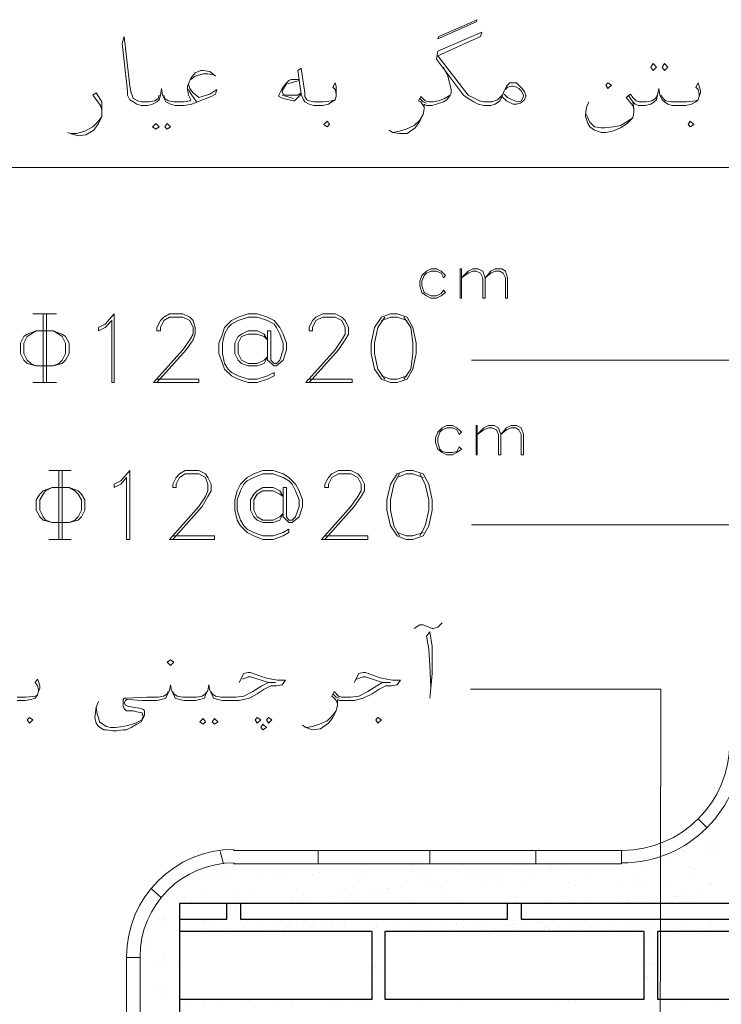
# Model space of a CAD drawing. Header units: metres. Extents: x -18 to 342, y 4 to 63.
# Tile 26 of 173: x 23.01 to 29.01, y 41.17 to 49.58. Entities that reach past the tile are written whole.
import ezdxf

# ---------------------------------------------------------------- set-up
doc = ezdxf.new("R2010")
doc.units = ezdxf.units.M
doc.header["$MEASUREMENT"] = 0
for name, color, linetype in [('PDF3_hatch-borshi', 7, 'Continuous'), ('PDF3_kaff', 7, 'Continuous'), ('PDF3_textt', 7, 'Continuous'), ('PDF3_wall', 7, 'Continuous')]:
    doc.layers.add(name, color=color, linetype=linetype)

msp = doc.modelspace()

# ---------------------------------------------------------------- linework, layer by layer
at = {"layer": 'PDF3_hatch-borshi', "lineweight": 18}
for points in [[(28.8871, 42.5089), (28.8871, 42.5089)], [(28.916, 42.4896), (28.916, 42.4896)], [(28.9641, 42.5185), (28.9641, 42.5185)], [(28.55, 42.4126), (28.55, 42.4126)], [(28.6848, 42.48), (28.6848, 42.48)], [(28.9449, 42.4608), (28.9449, 42.4608)], [(24.7264, 42.3452), (24.7264, 42.3452)], [(24.8035, 42.3548), (24.8035, 42.3548)], [(26.3637, 42.3548), (26.3637, 42.3548)], [(26.9512, 42.3644), (26.9512, 42.3644)], [(27.4809, 42.3259), (27.4809, 42.3259)], [(27.5484, 42.3548), (27.5484, 42.3548)], [(27.5676, 42.3355), (27.5676, 42.3355)], [(27.6832, 42.3452), (27.6832, 42.3452)], [(27.7602, 42.3644), (27.7602, 42.3644)], [(28.1551, 42.3452), (28.1551, 42.3452)], [(28.3285, 42.3355), (28.3285, 42.3355)], [(28.7234, 42.3355), (28.7234, 42.3355)], [(28.7523, 42.3452), (28.7523, 42.3452)], [(24.5819, 42.2681), (24.5819, 42.2681)], [(24.6879, 42.2681), (24.6879, 42.2681)], [(24.7168, 42.2392), (24.7168, 42.2392)], [(24.7938, 42.2778), (24.7938, 42.2778)], [(25.0442, 42.2681), (25.0442, 42.2681)], [(25.1887, 42.2874), (25.1887, 42.2874)], [(25.2946, 42.2489), (25.2946, 42.2489)], [(25.5162, 42.2681), (25.5162, 42.2681)], [(25.574, 42.2874), (25.574, 42.2874)], [(25.8918, 42.2489), (25.8918, 42.2489)], [(25.9785, 42.297), (25.9785, 42.297)], [(25.9785, 42.2681), (25.9785, 42.2681)], [(26.3637, 42.3067), (26.3637, 42.3067)], [(26.4408, 42.2681), (26.4408, 42.2681)], [(26.749, 42.297), (26.749, 42.297)], [(26.8742, 42.2392), (26.8742, 42.2392)], [(26.9127, 42.2681), (26.9127, 42.2681)], [(26.9512, 42.2585), (26.9512, 42.2585)], [(27.0764, 42.2681), (27.0764, 42.2681)], [(27.1535, 42.3163), (27.1535, 42.3163)], [(27.2787, 42.297), (27.2787, 42.297)], [(27.3557, 42.3067), (27.3557, 42.3067)], [(27.375, 42.2681), (27.375, 42.2681)], [(27.5484, 42.3163), (27.5484, 42.3163)], [(27.8373, 42.2681), (27.8373, 42.2681)], [(27.924, 42.3163), (27.924, 42.3163)], [(28.3092, 42.2681), (28.3092, 42.2681)], [(28.7715, 42.2681), (28.7715, 42.2681)], [(28.7811, 42.3163), (28.7811, 42.3163)], [(25.7858, 42.1526), (25.7858, 42.1526)], [(25.9207, 42.22), (25.9207, 42.22)], [(26.1518, 42.1526), (26.1518, 42.1526)], [(26.1615, 42.1526), (26.1615, 42.1526)], [(26.2674, 42.1622), (26.2674, 42.1622)], [(26.4697, 42.1911), (26.4697, 42.1911)], [(26.4985, 42.2296), (26.4985, 42.2296)], [(26.5467, 42.2007), (26.5467, 42.2007)], [(26.566, 42.1622), (26.566, 42.1622)], [(26.6719, 42.22), (26.6719, 42.22)], [(26.9608, 42.1718), (26.9608, 42.1718)], [(27.0957, 42.2296), (27.0957, 42.2296)], [(27.1246, 42.2007), (27.1246, 42.2007)], [(27.3461, 42.1622), (27.3461, 42.1622)], [(27.7024, 42.2103), (27.7024, 42.2103)], [(27.7506, 42.1814), (27.7506, 42.1814)], [(28.1359, 42.1814), (28.1359, 42.1814)], [(28.2996, 42.2103), (28.2996, 42.2103)], [(28.3285, 42.1814), (28.3285, 42.1814)], [(28.5211, 42.1814), (28.5211, 42.1814)], [(28.9063, 42.2007), (28.9063, 42.2007)], [(28.9256, 42.2007), (28.9256, 42.2007)], [(24.2641, 42.1044), (24.2641, 42.1044)], [(24.4182, 42.0755), (24.4182, 42.0755)], [(24.6012, 42.1333), (24.6012, 42.1333)], [(24.842, 42.1237), (24.842, 42.1237)], [(24.8805, 42.0755), (24.8805, 42.0755)], [(24.9865, 42.1333), (24.9865, 42.1333)], [(25.3428, 42.0755), (25.3428, 42.0755)], [(25.391, 42.1429), (25.391, 42.1429)], [(25.4391, 42.114), (25.4391, 42.114)], [(25.468, 42.0851), (25.468, 42.0851)], [(25.6703, 42.0851), (25.6703, 42.0851)], [(25.7473, 42.0948), (25.7473, 42.0948)], [(25.8147, 42.0755), (25.8147, 42.0755)], [(25.8629, 42.114), (25.8629, 42.114)], [(26.0459, 42.1044), (26.0459, 42.1044)], [(26.0651, 42.1333), (26.0651, 42.1333)], [(26.277, 42.0755), (26.277, 42.0755)], [(26.643, 42.0948), (26.643, 42.0948)], [(26.6719, 42.0755), (26.6719, 42.0755)], [(26.7393, 42.0755), (26.7393, 42.0755)], [(27.2113, 42.0851), (27.2113, 42.0851)], [(27.2498, 42.0851), (27.2498, 42.0851)], [(27.6736, 42.0851), (27.6736, 42.0851)], [(27.8469, 42.0755), (27.8469, 42.0755)], [(28.1359, 42.0851), (28.1359, 42.0851)], [(28.4537, 42.0659), (28.4537, 42.0659)], [(28.6078, 42.0851), (28.6078, 42.0851)], [(28.6174, 42.0851), (28.6174, 42.0851)], [(28.7041, 42.0948), (28.7041, 42.0948)], [(28.8197, 42.114), (28.8197, 42.114)], [(24.476, 42.037), (24.476, 42.037)], [(24.8131, 41.9985), (24.8131, 41.9985)], [(24.8131, 41.9888), (24.8131, 41.9888)], [(24.8612, 41.9985), (24.8612, 41.9985)], [(24.9383, 42.037), (24.9383, 42.037)], [(25.2658, 42.0273), (25.2658, 42.0273)], [(25.3428, 42.0466), (25.3428, 42.0466)], [(25.4102, 42.037), (25.4102, 42.037)], [(25.468, 42.0562), (25.468, 42.0562)], [(25.8725, 42.037), (25.8725, 42.037)], [(26.3348, 42.037), (26.3348, 42.037)], [(26.8067, 42.037), (26.8067, 42.037)], [(27.1631, 42.0273), (27.1631, 42.0273)], [(27.269, 42.037), (27.269, 42.037)], [(27.558, 42.037), (27.558, 42.037)], [(27.7313, 42.037), (27.7313, 42.037)], [(27.8758, 42.0562), (27.8758, 42.0562)], [(27.9336, 42.0273), (27.9336, 42.0273)], [(28.2033, 42.0466), (28.2033, 42.0466)], [(28.2225, 42.037), (28.2225, 42.037)], [(28.2996, 42.0466), (28.2996, 42.0466)], [(28.3381, 42.0466), (28.3381, 42.0466)], [(28.4152, 42.0562), (28.4152, 42.0562)], [(28.6656, 42.0466), (28.6656, 42.0466)], [(28.733, 42.0466), (28.733, 42.0466)], [(24.2545, 41.9021), (24.2545, 41.9021)], [(24.8516, 41.9599), (24.8516, 41.9599)], [(24.8612, 41.9407), (24.8612, 41.9407)], [(24.1389, 41.8829), (24.1389, 41.8829)], [(24.2256, 41.8347), (24.2256, 41.8347)], [(24.2352, 41.8925), (24.2352, 41.8925)], [(24.5723, 41.8732), (24.5723, 41.8732)], [(24.5819, 41.8155), (24.5819, 41.8155)], [(24.5916, 41.8636), (24.5916, 41.8636)], [(24.6494, 41.8251), (24.6494, 41.8251)], [(24.8131, 41.8155), (24.8131, 41.8155)], [(24.9383, 41.8251), (24.9383, 41.8251)], [(24.9479, 41.8732), (24.9479, 41.8732)], [(25.0635, 41.8251), (25.0635, 41.8251)], [(25.2176, 41.8251), (25.2176, 41.8251)], [(25.2658, 41.8155), (25.2658, 41.8155)], [(25.3043, 41.8251), (25.3043, 41.8251)], [(25.3139, 41.8636), (25.3139, 41.8636)], [(25.3235, 41.854), (25.3235, 41.854)], [(25.391, 41.8347), (25.391, 41.8347)], [(25.4391, 41.8444), (25.4391, 41.8444)], [(25.5065, 41.8251), (25.5065, 41.8251)], [(25.5162, 41.854), (25.5162, 41.854)], [(25.5354, 41.8251), (25.5354, 41.8251)], [(25.6414, 41.8636), (25.6414, 41.8636)], [(25.6799, 41.854), (25.6799, 41.854)], [(25.6895, 41.8732), (25.6895, 41.8732)], [(25.7569, 41.8829), (25.7569, 41.8829)], [(25.7858, 41.8347), (25.7858, 41.8347)], [(25.7955, 41.8251), (25.7955, 41.8251)], [(26.0266, 41.8347), (26.0266, 41.8347)], [(26.0459, 41.854), (26.0459, 41.854)], [(26.0651, 41.8444), (26.0651, 41.8444)], [(26.0748, 41.8251), (26.0748, 41.8251)], [(26.2578, 41.8347), (26.2578, 41.8347)], [(26.3637, 41.8251), (26.3637, 41.8251)], [(26.4215, 41.8444), (26.4215, 41.8444)], [(26.5082, 41.8444), (26.5082, 41.8444)], [(26.643, 41.8251), (26.643, 41.8251)], [(26.749, 41.8444), (26.749, 41.8444)], [(26.7875, 41.8444), (26.7875, 41.8444)], [(26.8067, 41.8251), (26.8067, 41.8251)], [(26.932, 41.8251), (26.932, 41.8251)], [(26.9801, 41.8444), (26.9801, 41.8444)], [(27.0764, 41.8155), (27.0764, 41.8155)], [(27.1535, 41.8347), (27.1535, 41.8347)], [(27.2016, 41.8347), (27.2016, 41.8347)], [(27.2209, 41.8251), (27.2209, 41.8251)], [(27.2305, 41.854), (27.2305, 41.854)], [(27.2498, 41.8444), (27.2498, 41.8444)], [(27.3268, 41.854), (27.3268, 41.854)], [(27.4424, 41.8636), (27.4424, 41.8636)], [(27.4617, 41.854), (27.4617, 41.854)], [(27.4906, 41.8732), (27.4906, 41.8732)], [(27.5002, 41.8251), (27.5002, 41.8251)], [(27.5195, 41.8347), (27.5195, 41.8347)], [(27.5387, 41.8155), (27.5387, 41.8155)], [(27.5676, 41.8829), (27.5676, 41.8829)], [(27.7024, 41.854), (27.7024, 41.854)], [(27.7891, 41.8251), (27.7891, 41.8251)], [(27.8951, 41.8251), (27.8951, 41.8251)], [(27.9432, 41.8636), (27.9432, 41.8636)], [(28.0684, 41.8251), (28.0684, 41.8251)], [(28.184, 41.8732), (28.184, 41.8732)], [(28.2611, 41.8251), (28.2611, 41.8251)], [(28.3574, 41.8347), (28.3574, 41.8347)], [(28.4248, 41.8636), (28.4248, 41.8636)], [(28.55, 41.8829), (28.55, 41.8829)], [(28.6367, 41.8155), (28.6367, 41.8155)], [(28.6463, 41.8347), (28.6463, 41.8347)], [(28.6656, 41.8732), (28.6656, 41.8732)], [(28.81, 41.8155), (28.81, 41.8155)], [(28.8871, 41.8251), (28.8871, 41.8251)], [(28.9063, 41.8829), (28.9063, 41.8829)], [(28.9256, 41.8347), (28.9256, 41.8347)], [(24.4086, 41.7962), (24.4086, 41.7962)], [(24.6686, 41.7866), (24.6686, 41.7866)], [(24.6879, 41.7962), (24.6879, 41.7962)], [(24.9768, 41.7962), (24.9768, 41.7962)], [(25.025, 41.7866), (25.025, 41.7866)], [(25.0346, 41.7866), (25.0346, 41.7866)], [(25.1406, 41.8058), (25.1406, 41.8058)], [(25.1887, 41.8058), (25.1887, 41.8058)], [(25.2561, 41.7962), (25.2561, 41.7962)], [(25.5451, 41.7962), (25.5451, 41.7962)], [(25.834, 41.7962), (25.834, 41.7962)], [(26.1133, 41.8058), (26.1133, 41.8058)], [(26.4022, 41.8058), (26.4022, 41.8058)], [(26.6815, 41.8058), (26.6815, 41.8058)], [(26.826, 41.7866), (26.826, 41.7866)], [(26.9512, 41.8058), (26.9512, 41.8058)], [(26.9705, 41.8058), (26.9705, 41.8058)], [(26.9994, 41.8058), (26.9994, 41.8058)], [(27.2594, 41.8058), (27.2594, 41.8058)], [(27.5387, 41.8058), (27.5387, 41.8058)], [(27.8277, 41.8058), (27.8277, 41.8058)], [(28.107, 41.8058), (28.107, 41.8058)], [(28.2803, 41.8058), (28.2803, 41.8058)], [(28.3574, 41.7288), (28.3574, 41.7288)], [(28.3959, 41.8058), (28.3959, 41.8058)], [(28.3959, 41.7577), (28.3959, 41.7577)], [(28.55, 41.7866), (28.55, 41.7866)], [(28.6367, 41.7866), (28.6367, 41.7866)], [(28.6848, 41.8058), (28.6848, 41.8058)], [(28.7619, 41.8058), (28.7619, 41.8058)], [(28.7811, 41.7866), (28.7811, 41.7866)], [(28.9641, 41.8058), (28.9641, 41.8058)], [(29.0027, 41.8058), (29.0027, 41.8058)], [(24.0715, 41.6999), (24.0715, 41.6999)], [(24.0907, 41.7191), (24.0907, 41.7191)], [(24.1196, 41.6999), (24.1196, 41.6999)], [(24.1293, 41.6614), (24.1293, 41.6614)], [(26.0266, 41.6614), (26.0266, 41.6614)], [(26.094, 41.6903), (26.094, 41.6903)], [(28.4248, 41.6903), (28.4248, 41.6903)], [(28.4537, 41.6517), (28.4537, 41.6517)], [(24.2545, 41.5747), (24.2545, 41.5747)], [(28.4344, 41.6036), (28.4344, 41.6036)], [(24.1967, 41.5073), (24.1967, 41.5073)], [(24.2352, 41.5554), (24.2352, 41.5554)], [(24.2737, 41.5169), (24.2737, 41.5169)], [(24.3604, 41.5169), (24.3604, 41.5169)], [(26.0363, 41.488), (26.0363, 41.488)], [(26.0459, 41.4784), (26.0459, 41.4784)], [(26.0555, 41.5169), (26.0555, 41.5169)], [(28.3574, 41.5169), (28.3574, 41.5169)], [(28.4055, 41.5169), (28.4055, 41.5169)], [(28.4344, 41.5169), (28.4344, 41.5169)], [(24.0426, 41.4013), (24.0426, 41.4013)], [(26.0555, 41.4495), (26.0555, 41.4495)], [(26.1037, 41.4495), (26.1037, 41.4495)], [(28.3574, 41.4013), (28.3574, 41.4013)], [(24.1871, 41.3243), (24.1871, 41.3243)], [(28.3766, 41.3821), (28.3766, 41.3821)], [(28.4344, 41.3435), (28.4344, 41.3435)], [(24.2448, 41.2665), (24.2448, 41.2665)], [(24.2545, 41.2857), (24.2545, 41.2857)], [(26.0459, 41.305), (26.0459, 41.305)], [(26.1133, 41.2569), (26.1133, 41.2569)], [(28.3959, 41.2569), (28.3959, 41.2569)], [(28.4344, 41.2857), (28.4344, 41.2857)], [(28.4537, 41.305), (28.4537, 41.305)], [(24.476, 41.1894), (24.476, 41.1894)], [(24.5819, 41.1991), (24.5819, 41.1991)], [(24.6012, 41.1894), (24.6012, 41.1894)], [(24.7264, 41.1991), (24.7264, 41.1991)], [(24.9576, 41.1894), (24.9576, 41.1894)], [(24.9672, 41.1991), (24.9672, 41.1991)], [(25.1983, 41.1991), (25.1983, 41.1991)], [(25.3235, 41.1894), (25.3235, 41.1894)], [(25.3428, 41.1702), (25.3428, 41.1702)], [(25.4391, 41.2087), (25.4391, 41.2087)], [(25.6895, 41.1798), (25.6895, 41.1798)], [(25.7666, 41.1702), (25.7666, 41.1702)], [(25.8918, 41.1894), (25.8918, 41.1894)], [(25.9399, 41.1991), (25.9399, 41.1991)], [(26.017, 41.2087), (26.017, 41.2087)], [(26.0555, 41.1798), (26.0555, 41.1798)], [(26.1326, 41.2183), (26.1326, 41.2183)], [(26.4311, 41.1702), (26.4311, 41.1702)], [(26.7971, 41.1702), (26.7971, 41.1702)], [(27.5772, 41.1702), (27.5772, 41.1702)], [(27.7024, 41.1894), (27.7024, 41.1894)], [(27.7506, 41.1991), (27.7506, 41.1991)], [(27.818, 41.2087), (27.818, 41.2087)], [(28.5693, 41.2087), (28.5693, 41.2087)], [(28.6945, 41.1702), (28.6945, 41.1702)], [(28.9352, 41.1702), (28.9352, 41.1702)]]:
    msp.add_lwpolyline(points, dxfattribs=at)
at = {"layer": 'PDF3_kaff', "lineweight": 20}
for points in [[(-0.3147, 48.3165), (29.7635, 48.3165), (30.7941, 48.3165)], [(28.81, 42.7497), (28.8871, 42.6726)], [(24.7264, 42.4704), (24.7553, 42.3644)], [(25.5643, 42.48), (25.5643, 42.3644)], [(26.5178, 42.48), (26.5178, 42.3644)], [(27.4231, 42.48), (27.4231, 42.3644)], [(28.1551, 42.48), (28.1551, 42.3644)], [(24.2256, 42.0755), (24.1389, 42.1526)]]:
    msp.add_lwpolyline(points, dxfattribs=at)
for points in [[(24.842, 42.48), (28.1551, 42.48)], [(24.842, 42.3644), (28.1551, 42.3644)], [(23.927, 37.5585), (23.927, 41.565), (24.0426, 41.565), (24.0426, 37.5585)]]:
    msp.add_lwpolyline(points, close=True, dxfattribs=at)
for centre, radius, start, end in [((28.1599, 43.3998), 0.9198, 270, 360), ((28.1599, 43.3998), 1.0257, 270, 0), ((24.8468, 41.5699), 0.9198, 90, 180), ((24.8468, 41.5699), 0.8042, 90, 180)]:
    msp.add_arc(centre, radius, start, end, dxfattribs=at)
at = {"layer": 'PDF3_textt', "lineweight": 20}
for points in [[(26.5949, 49.4337), (26.9223, 49.5782), (26.9127, 49.5589), (26.5852, 49.4145)], [(28.4248, 49.2026), (28.4537, 49.1737), (28.4248, 49.1448), (28.4055, 49.1737)], [(28.5211, 49.2026), (28.55, 49.1737), (28.5211, 49.1448), (28.5018, 49.1737)], [(27.1342, 48.9233), (27.1535, 48.9714), (27.1727, 49.01), (27.2016, 49.0389), (27.2209, 49.0389), (27.2305, 49.0389), (27.2594, 49.0389), (27.3076, 48.9907), (27.3268, 48.9618), (27.3365, 48.9329), (27.3365, 48.9233), (27.3268, 48.8944), (27.3076, 48.8751), (27.2883, 48.8655), (27.2594, 48.8559), (27.2305, 48.8559), (27.2113, 48.8655), (27.1727, 48.8848)], [(28.0395, 49.0389), (28.0684, 49.0196), (28.0395, 48.9907), (28.0203, 49.0196)], [(25.6414, 48.6632), (25.6606, 48.6825), (25.6414, 48.7114), (25.6125, 48.6825)], [(28.7426, 48.6632), (28.7715, 48.6825), (28.7426, 48.7114), (28.7234, 48.6825)], [(24.1774, 48.6921), (24.2063, 48.6632), (24.1774, 48.644), (24.1485, 48.6632)], [(24.2737, 48.6921), (24.3026, 48.6632), (24.2737, 48.644), (24.2545, 48.6632)], [(26.6526, 47.2475), (26.6334, 47.2667), (26.6141, 47.2378), (26.5756, 47.2186), (26.5274, 47.2186), (26.4889, 47.2378), (26.4697, 47.2475), (26.4504, 47.3052), (26.4504, 47.3438), (26.4697, 47.3919), (26.4889, 47.4112), (26.5274, 47.4304), (26.5756, 47.4304), (26.6141, 47.4112), (26.6334, 47.3727), (26.6526, 47.3919), (26.6141, 47.4304), (26.5756, 47.4497), (26.5274, 47.4497), (26.4889, 47.4304), (26.4504, 47.3919), (26.4311, 47.3438), (26.4311, 47.3052), (26.4504, 47.2475), (26.4889, 47.2186), (26.5274, 47.1993), (26.5756, 47.1993), (26.6141, 47.2186)], [(26.7875, 47.1993), (26.7875, 47.4497), (26.7779, 47.4497), (26.7779, 47.1993)], [(26.9897, 47.1993), (26.9705, 47.1993), (26.9705, 47.3727), (26.9512, 47.4112), (26.9127, 47.4304), (26.8838, 47.4304), (26.8453, 47.4112), (26.7875, 47.3727), (26.8453, 47.4304), (26.8838, 47.4497), (26.932, 47.4497), (26.9705, 47.4304), (26.9897, 47.3727)], [(27.1824, 47.1993), (27.1631, 47.1993), (27.1631, 47.3727), (27.1438, 47.4112), (27.1149, 47.4304), (27.0764, 47.4304), (27.0379, 47.4112), (26.9897, 47.3727), (27.0379, 47.4304), (27.0764, 47.4497), (27.1342, 47.4497), (27.1631, 47.4304), (27.1824, 47.3727)], [(23.8211, 46.477), (23.8018, 46.477), (23.8018, 47.0067), (23.744, 46.9489), (23.6862, 46.92), (23.6862, 46.9489), (23.744, 46.9778), (23.8211, 47.0645)], [(25.1309, 46.92), (25.1309, 46.6696), (25.1887, 46.6214), (25.208, 46.6214), (25.2658, 46.6696), (25.2946, 46.7563), (25.2946, 46.8141), (25.2658, 46.8911), (25.2369, 46.9489), (25.1887, 47.0067), (25.1309, 47.0356), (25.0442, 47.0645), (24.9672, 47.0645), (24.8805, 47.0356), (24.8227, 47.0067), (24.7649, 46.9489), (24.7457, 46.8911), (24.7168, 46.8141), (24.7168, 46.7274), (24.7457, 46.6407), (24.7649, 46.5925), (24.8227, 46.5347), (24.8805, 46.5059), (24.9672, 46.477), (25.0442, 46.477), (25.1309, 46.5059), (25.1887, 46.5347), (25.1887, 46.5636), (25.1309, 46.5347), (25.0442, 46.5059), (24.9672, 46.5059), (24.8805, 46.5347), (24.8227, 46.5636), (24.7938, 46.5925), (24.7649, 46.6407), (24.7457, 46.7274), (24.7457, 46.8141), (24.7649, 46.8911), (24.7938, 46.9489), (24.8227, 46.9778), (24.8805, 47.0067), (24.9672, 47.0356), (25.0442, 47.0356), (25.1309, 47.0067), (25.1887, 46.9778), (25.208, 46.9489), (25.2369, 46.8911), (25.2658, 46.8141), (25.2658, 46.7563), (25.2369, 46.6696), (25.208, 46.6407), (25.1887, 46.6407), (25.1598, 46.6696), (25.1598, 46.92)], [(26.1807, 47.0645), (26.1037, 47.0356), (26.0459, 46.9489), (26.017, 46.8141), (26.017, 46.7274), (26.0459, 46.5925), (26.1037, 46.5059), (26.1807, 46.477), (26.2385, 46.477), (26.3252, 46.5059), (26.3733, 46.5925), (26.4022, 46.7274), (26.4022, 46.8141), (26.3733, 46.9489), (26.3252, 47.0356), (26.2385, 47.0645)], [(25.1309, 46.6985), (25.102, 46.6696), (25.0442, 46.6407), (24.9672, 46.6407), (24.9094, 46.6696), (24.8805, 46.7274), (24.8805, 46.8141), (24.9094, 46.8718), (24.9672, 46.8911), (25.0442, 46.8911), (25.102, 46.8718), (25.1309, 46.8429), (25.102, 46.8911), (25.0442, 46.92), (24.9672, 46.92), (24.9094, 46.8911), (24.8805, 46.8718), (24.8516, 46.8141), (24.8516, 46.7274), (24.8805, 46.6696), (24.9094, 46.6407), (24.9672, 46.6214), (25.0442, 46.6214), (25.102, 46.6407)], [(26.7875, 45.9087), (26.7682, 45.928), (26.749, 45.8895), (26.7104, 45.8798), (26.6623, 45.8798), (26.6238, 45.8895), (26.6045, 45.9087), (26.5852, 45.9665), (26.5852, 46.005), (26.6045, 46.0532), (26.6238, 46.0725), (26.6623, 46.0917), (26.7104, 46.0917), (26.749, 46.0725), (26.7682, 46.0339), (26.7875, 46.0532), (26.749, 46.0917), (26.7104, 46.111), (26.6623, 46.111), (26.6238, 46.0917), (26.5852, 46.0532), (26.566, 46.005), (26.566, 45.9665), (26.5852, 45.9087), (26.6238, 45.8798), (26.6623, 45.8606), (26.7104, 45.8606), (26.749, 45.8798)], [(26.9223, 45.8606), (26.9223, 46.111), (26.9127, 46.111), (26.9127, 45.8606)], [(27.1246, 45.8606), (27.1053, 45.8606), (27.1053, 46.0339), (27.0861, 46.0725), (27.0475, 46.0917), (27.0186, 46.0917), (26.9801, 46.0725), (26.9223, 46.0339), (26.9801, 46.0917), (27.0186, 46.111), (27.0668, 46.111), (27.1053, 46.0917), (27.1246, 46.0339)], [(27.3172, 45.8606), (27.2979, 45.8606), (27.2979, 46.0339), (27.2787, 46.0725), (27.2498, 46.0917), (27.2113, 46.0917), (27.1727, 46.0725), (27.1246, 46.0339), (27.1727, 46.0917), (27.2113, 46.111), (27.2594, 46.111), (27.2979, 46.0917), (27.3172, 46.0339)], [(23.9559, 45.1382), (23.927, 45.1382), (23.927, 45.6679), (23.8789, 45.6102), (23.8211, 45.5813), (23.8211, 45.6102), (23.8789, 45.639), (23.9559, 45.7257)], [(25.2658, 45.5813), (25.2658, 45.3308), (25.3139, 45.2827), (25.3428, 45.2827), (25.4006, 45.3308), (25.4295, 45.4175), (25.4295, 45.4753), (25.4006, 45.5524), (25.3717, 45.6102), (25.3139, 45.6679), (25.2658, 45.6968), (25.1791, 45.7257), (25.0924, 45.7257), (25.0153, 45.6968), (24.9576, 45.6679), (24.8998, 45.6102), (24.8709, 45.5524), (24.8516, 45.4753), (24.8516, 45.3886), (24.8709, 45.302), (24.8998, 45.2538), (24.9576, 45.196), (25.0153, 45.1671), (25.0924, 45.1382), (25.1791, 45.1382), (25.2658, 45.1671), (25.3139, 45.196), (25.3139, 45.2249), (25.2658, 45.196), (25.1791, 45.1671), (25.0924, 45.1671), (25.0153, 45.196), (24.9576, 45.2249), (24.9287, 45.2538), (24.8998, 45.302), (24.8709, 45.3886), (24.8709, 45.4753), (24.8998, 45.5524), (24.9287, 45.6102), (24.9576, 45.639), (25.0153, 45.6679), (25.0924, 45.6968), (25.1791, 45.6968), (25.2658, 45.6679), (25.3139, 45.639), (25.3428, 45.6102), (25.3717, 45.5524), (25.4006, 45.4753), (25.4006, 45.4175), (25.3717, 45.3308), (25.3428, 45.302), (25.3139, 45.302), (25.2946, 45.3308), (25.2946, 45.5813)], [(26.3156, 45.7257), (26.2385, 45.6968), (26.1807, 45.6102), (26.1518, 45.4753), (26.1518, 45.3886), (26.1807, 45.2538), (26.2385, 45.1671), (26.3156, 45.1382), (26.3733, 45.1382), (26.46, 45.1671), (26.5082, 45.2538), (26.5371, 45.3886), (26.5371, 45.4753), (26.5082, 45.6102), (26.46, 45.6968), (26.3733, 45.7257)], [(25.2658, 45.3597), (25.2369, 45.3308), (25.1791, 45.302), (25.0924, 45.302), (25.0442, 45.3308), (25.0153, 45.3886), (25.0153, 45.4753), (25.0442, 45.5235), (25.0924, 45.5524), (25.1791, 45.5524), (25.2369, 45.5235), (25.2658, 45.5042), (25.2369, 45.5524), (25.1791, 45.5813), (25.0924, 45.5813), (25.0442, 45.5524), (25.0153, 45.5235), (24.9865, 45.4753), (24.9865, 45.3886), (25.0153, 45.3308), (25.0442, 45.302), (25.0924, 45.2827), (25.1791, 45.2827), (25.2369, 45.302)], [(24.3026, 44.0595), (24.3315, 44.0884), (24.3026, 44.1077), (24.2737, 44.0884)], [(23.0987, 43.5683), (23.1276, 43.5972), (23.0987, 43.6165), (23.0795, 43.5972)], [(24.5819, 43.6069), (24.6012, 43.578), (24.5819, 43.5587), (24.553, 43.578)], [(24.6783, 43.6069), (24.7071, 43.578), (24.6783, 43.5587), (24.659, 43.578)], [(25.0442, 43.6165), (25.0731, 43.5972), (25.0442, 43.5683), (25.025, 43.5972)], [(25.1406, 43.6165), (25.1694, 43.5972), (25.1406, 43.5683), (25.1213, 43.5972)], [(26.0748, 43.5683), (26.1037, 43.5972), (26.0748, 43.6165), (26.0555, 43.5972)], [(25.0924, 43.5587), (25.1213, 43.5298), (25.0924, 43.5106), (25.0731, 43.5298)]]:
    msp.add_lwpolyline(points, close=True, dxfattribs=at)
for points in [[(27.1342, 48.9233), (27.1149, 48.8848), (27.1053, 48.8751), (27.0764, 48.8559), (27.0379, 48.8462), (27.009, 48.8462), (26.9801, 48.8462), (26.932, 48.8559), (26.8934, 48.8751), (26.8453, 48.904), (26.8067, 48.9329), (26.5756, 49.2411), (26.5852, 49.3085), (26.9608, 49.4723), (26.9512, 49.4337), (26.5852, 49.27), (26.8453, 48.9329), (26.9031, 48.904), (26.9416, 48.8848), (26.9801, 48.8751), (27.009, 48.8751), (27.0475, 48.8751), (27.0957, 48.8944), (27.1246, 48.9233), (27.1438, 48.9425)], [(24.4567, 49.0292), (24.4664, 48.9907), (24.4953, 48.9522), (24.5434, 48.9137), (24.6397, 48.9425), (24.6975, 48.9811), (24.6879, 48.9425), (24.6494, 48.9233), (24.5338, 48.8751), (24.4856, 48.8559), (24.4182, 48.8462), (24.3893, 48.8462), (24.3412, 48.8462), (24.3026, 48.8559), (24.2641, 48.8751), (24.2545, 48.8944), (24.2352, 48.9329), (24.2256, 48.9907), (24.216, 48.9329), (24.2063, 48.8944), (24.1871, 48.8751), (24.1485, 48.8559), (24.11, 48.8462), (24.0619, 48.8462), (24.0522, 48.8462), (24.0137, 48.8559), (23.9848, 48.8751), (23.9559, 48.8944), (23.9367, 48.9329), (23.9367, 48.9714), (23.8885, 49.376), (23.9078, 49.4337), (23.9559, 49.01), (23.9655, 48.9522), (23.9752, 48.9329), (23.9848, 48.904), (24.0233, 48.8848), (24.0522, 48.8751), (24.0619, 48.8751), (24.1196, 48.8751), (24.1678, 48.8848), (24.1967, 48.904), (24.2063, 48.9329)], [(24.6879, 49.0966), (24.6397, 49.1352), (24.5819, 49.1448), (24.5627, 49.1448), (24.5145, 49.1255), (24.476, 49.0774), (24.4471, 49.01), (24.4471, 48.9811), (24.4567, 48.9329), (24.476, 48.8944), (24.4664, 48.8848), (24.4182, 48.8751), (24.3893, 48.8751), (24.3315, 48.8751), (24.2834, 48.8848), (24.2545, 48.904), (24.2448, 48.9329)], [(25.7184, 48.9233), (25.7184, 48.9425), (25.7088, 48.9811), (25.6895, 49.0003), (25.7088, 49.0389), (25.7184, 49.01), (25.7184, 48.9714), (25.7184, 48.9522), (25.7184, 48.9233), (25.7088, 48.8944), (25.6799, 48.8751), (25.651, 48.8559), (25.6028, 48.8462), (25.5354, 48.8462), (25.5258, 48.8462), (25.4873, 48.8559), (25.4487, 48.8751), (25.4391, 48.8944), (25.4199, 48.9425), (25.391, 49.1448), (25.4199, 49.1641), (25.4487, 48.9522), (25.4487, 48.9233), (25.468, 48.8944), (25.4873, 48.8848), (25.5258, 48.8751), (25.5354, 48.8751), (25.6028, 48.8751), (25.6799, 48.8848), (25.7088, 48.8944)], [(26.6334, 49.1737), (26.6719, 49.0966), (26.6912, 49.0196), (26.7008, 48.9811), (26.7008, 48.9522), (26.6912, 48.9329), (26.6623, 48.8944), (26.6334, 48.8751), (26.5756, 48.8559), (26.5371, 48.8462), (26.5178, 48.8462), (26.4889, 48.8462), (26.4697, 48.8559), (26.4697, 48.8173), (26.46, 48.7692), (26.4311, 48.7114), (26.3926, 48.6536), (26.3252, 48.6055), (26.2578, 48.6055), (26.2, 48.6151), (26.1711, 48.6343)], [(24.476, 49.0678), (24.5145, 49.0966), (24.5819, 49.1159), (24.6205, 49.1159), (24.6686, 49.1063)], [(25.4006, 49.0678), (25.3332, 49.0678), (25.3139, 49.0581), (25.2946, 49.0389), (25.2561, 48.9907), (25.2272, 48.9329), (25.2272, 48.9233), (25.2658, 48.904), (25.3524, 48.8848), (25.3621, 48.8848), (25.4199, 48.9425)], [(25.4006, 49.0581), (25.3332, 49.0389), (25.2946, 49.0292), (25.2561, 48.9714), (25.2561, 48.9618), (25.2658, 48.9425), (25.285, 48.9329), (25.391, 48.9329), (25.4199, 48.9522)], [(24.5242, 48.8751), (24.4856, 48.9329), (24.4567, 48.9811)], [(27.1631, 48.9811), (27.1824, 49.0003), (27.2113, 49.01), (27.2305, 49.01), (27.2594, 49.0003), (27.2787, 48.9907), (27.2979, 48.9714), (27.3172, 48.9329), (27.3172, 48.9233), (27.2979, 48.8848), (27.2787, 48.8751), (27.2402, 48.8848), (27.1824, 48.9137), (27.1535, 48.9425)], [(28.8197, 48.9233), (28.8197, 48.9425), (28.81, 48.9811), (28.7908, 49.0003), (28.81, 49.0389), (28.8197, 49.01), (28.8293, 48.9714), (28.8293, 48.9522), (28.8197, 48.9233), (28.81, 48.8944), (28.7908, 48.8751), (28.7523, 48.8559), (28.7041, 48.8462), (28.6367, 48.8462), (28.5885, 48.8462), (28.55, 48.8559), (28.5211, 48.8751), (28.5018, 48.8944), (28.4826, 48.9329), (28.4729, 48.9907), (28.4633, 48.9329), (28.4537, 48.8944), (28.4344, 48.8751), (28.4055, 48.8559), (28.3574, 48.8462), (28.3092, 48.8462), (28.2996, 48.8462), (28.2707, 48.8559), (28.2514, 48.8751), (28.2129, 48.9329)], [(23.7151, 48.8077), (23.7055, 48.8462), (23.6766, 48.8848), (23.6381, 48.9329), (23.667, 48.9522), (23.6862, 48.9233), (23.7151, 48.8751), (23.7151, 48.827), (23.7151, 48.7981), (23.7151, 48.7499), (23.6862, 48.6921), (23.6477, 48.6343), (23.5803, 48.5958), (23.5129, 48.5862), (23.4455, 48.6055), (23.4262, 48.6151)], [(25.3524, 48.904), (25.2561, 48.9329)], [(26.6912, 48.9329), (26.643, 48.904), (26.5949, 48.8848), (26.5467, 48.8751), (26.5178, 48.8751), (26.5082, 48.8751), (26.4793, 48.8848), (26.4408, 48.9233), (26.4215, 48.8848), (26.4408, 48.8751), (26.46, 48.8462), (26.4697, 48.827)], [(26.4889, 48.8655), (26.46, 48.8751), (26.4311, 48.904)], [(28.4633, 48.9329), (28.4441, 48.904), (28.4152, 48.8848), (28.367, 48.8751), (28.3092, 48.8751), (28.2803, 48.8848), (28.2514, 48.9137), (28.2322, 48.9425), (28.1936, 48.9137), (28.2514, 48.8462), (28.2611, 48.8173)], [(28.4922, 48.9329), (28.5115, 48.904), (28.5307, 48.8848), (28.5789, 48.8751), (28.6367, 48.8751), (28.7137, 48.8751), (28.7908, 48.8848), (28.81, 48.8944)], [(28.2514, 48.8751), (28.2611, 48.8173), (28.2611, 48.7884), (28.2514, 48.7403), (28.2033, 48.6921), (28.1455, 48.6536), (28.0781, 48.6247), (28.0203, 48.6151), (27.9818, 48.6151), (27.924, 48.6343), (27.8854, 48.6632), (27.8662, 48.6921), (27.8469, 48.7499), (27.8469, 48.7692), (27.8565, 48.827), (27.8758, 48.8751)], [(23.4551, 48.6055), (23.5032, 48.6055), (23.5707, 48.6247), (23.6381, 48.6632), (23.6862, 48.7114), (23.7151, 48.7499)], [(26.2, 48.6151), (26.2578, 48.6247), (26.3156, 48.644), (26.383, 48.6729), (26.4311, 48.721), (26.46, 48.7692)], [(27.8565, 48.7692), (27.8662, 48.7403), (27.8854, 48.7018), (27.924, 48.6632), (27.9818, 48.6536), (28.0106, 48.6536), (28.0877, 48.6632), (28.1455, 48.6729), (28.1936, 48.7018), (28.2514, 48.7403)], [(23.1276, 47.0645), (23.3299, 47.0645)], [(23.2143, 47.0645), (23.2143, 46.477)], [(23.2432, 47.0645), (23.2432, 46.477)], [(24.1871, 46.5059), (24.5434, 46.5059), (24.5434, 46.477), (24.1582, 46.477), (24.4086, 46.7563), (24.4664, 46.8429), (24.4953, 46.8911), (24.4953, 46.9489), (24.4664, 47.0067), (24.4086, 47.0356), (24.293, 47.0356), (24.2448, 47.0067), (24.216, 46.9489), (24.216, 46.92), (24.1871, 46.92), (24.1871, 46.9489), (24.216, 47.0067), (24.2448, 47.0356), (24.293, 47.0645), (24.4086, 47.0645), (24.4664, 47.0356), (24.4953, 47.0067), (24.5145, 46.9489), (24.5145, 46.8911), (24.4953, 46.8429), (24.4375, 46.7563), (24.1871, 46.477)], [(25.4873, 46.5059), (25.8533, 46.5059), (25.8533, 46.477), (25.4584, 46.477), (25.7088, 46.7563), (25.7666, 46.8429), (25.7955, 46.8911), (25.7955, 46.9489), (25.7666, 47.0067), (25.7088, 47.0356), (25.6028, 47.0356), (25.5451, 47.0067), (25.5162, 46.9489), (25.5162, 46.92), (25.4873, 46.92), (25.4873, 46.9489), (25.5162, 47.0067), (25.5451, 47.0356), (25.6028, 47.0645), (25.7088, 47.0645), (25.7666, 47.0356), (25.7955, 47.0067), (25.8244, 46.9489), (25.8244, 46.8911), (25.7955, 46.8429), (25.7377, 46.7563), (25.4873, 46.477)], [(26.1326, 47.0356), (26.0748, 46.9489), (26.0459, 46.8141), (26.0459, 46.7274), (26.0748, 46.5925), (26.1326, 46.5059)], [(26.3252, 47.0067), (26.2385, 47.0356), (26.1807, 47.0356), (26.1037, 47.0067)], [(26.2963, 46.5059), (26.3541, 46.5925), (26.3733, 46.7274), (26.3733, 46.8141), (26.3541, 46.9489), (26.2963, 47.0356)], [(23.1565, 46.92), (23.0795, 46.8911), (23.0506, 46.8718), (23.0217, 46.8141), (23.0217, 46.7274), (23.0506, 46.6696), (23.0795, 46.6407), (23.1565, 46.6214), (23.301, 46.6214), (23.378, 46.6407), (23.4069, 46.6696), (23.4358, 46.7274), (23.4358, 46.8141), (23.4069, 46.8718), (23.378, 46.8911), (23.301, 46.92), (23.1565, 46.92), (23.1084, 46.8911), (23.0795, 46.8718), (23.0506, 46.8141), (23.0506, 46.7274), (23.0795, 46.6696), (23.1084, 46.6407), (23.1565, 46.6214)], [(23.301, 46.6214), (23.3491, 46.6407), (23.378, 46.6696), (23.4069, 46.7274), (23.4069, 46.8141), (23.378, 46.8718), (23.3491, 46.8911), (23.301, 46.92)], [(32.1039, 45.8028), (29.6672, 46.6696), (26.8742, 46.6696), (29.2916, 46.6696), (29.8887, 45.9858)], [(26.1037, 46.5347), (26.1807, 46.5059), (26.2385, 46.5059), (26.3252, 46.5347)], [(23.1276, 46.477), (23.3299, 46.477)], [(23.2625, 45.7257), (23.4551, 45.7257)], [(23.3491, 45.7257), (23.3491, 45.1382)], [(23.378, 45.7257), (23.378, 45.1382)], [(24.3219, 45.1671), (24.6783, 45.1671), (24.6783, 45.1382), (24.293, 45.1382), (24.5434, 45.4175), (24.6012, 45.5042), (24.6205, 45.5524), (24.6205, 45.6102), (24.6012, 45.6679), (24.5434, 45.6968), (24.4278, 45.6968), (24.3797, 45.6679), (24.3508, 45.6102), (24.3508, 45.5813), (24.3219, 45.5813), (24.3219, 45.6102), (24.3508, 45.6679), (24.3797, 45.6968), (24.4278, 45.7257), (24.5434, 45.7257), (24.6012, 45.6968), (24.6205, 45.6679), (24.6494, 45.6102), (24.6494, 45.5524), (24.6205, 45.5042), (24.5723, 45.4175), (24.3219, 45.1382)], [(25.6221, 45.1671), (25.9881, 45.1671), (25.9881, 45.1382), (25.5932, 45.1382), (25.8436, 45.4175), (25.9014, 45.5042), (25.9303, 45.5524), (25.9303, 45.6102), (25.9014, 45.6679), (25.8436, 45.6968), (25.7377, 45.6968), (25.6799, 45.6679), (25.651, 45.6102), (25.651, 45.5813), (25.6221, 45.5813), (25.6221, 45.6102), (25.651, 45.6679), (25.6799, 45.6968), (25.7377, 45.7257), (25.8436, 45.7257), (25.9014, 45.6968), (25.9303, 45.6679), (25.9592, 45.6102), (25.9592, 45.5524), (25.9303, 45.5042), (25.8725, 45.4175), (25.6221, 45.1382)], [(26.2578, 45.6968), (26.2096, 45.6102), (26.1807, 45.4753), (26.1807, 45.3886), (26.2096, 45.2538), (26.2578, 45.1671)], [(26.46, 45.6679), (26.3733, 45.6968), (26.3156, 45.6968), (26.2385, 45.6679)], [(26.4311, 45.1671), (26.4793, 45.2538), (26.5082, 45.3886), (26.5082, 45.4753), (26.4793, 45.6102), (26.4311, 45.6968)], [(23.2914, 45.5813), (23.2143, 45.5524), (23.1854, 45.5235), (23.1565, 45.4753), (23.1565, 45.3886), (23.1854, 45.3308), (23.2143, 45.302), (23.2914, 45.2827), (23.4358, 45.2827), (23.5129, 45.302), (23.5418, 45.3308), (23.5707, 45.3886), (23.5707, 45.4753), (23.5418, 45.5235), (23.5129, 45.5524), (23.4358, 45.5813), (23.2914, 45.5813), (23.2336, 45.5524), (23.2143, 45.5235), (23.1854, 45.4753), (23.1854, 45.3886), (23.2143, 45.3308), (23.2336, 45.302), (23.2914, 45.2827)], [(23.4358, 45.2827), (23.484, 45.302), (23.5129, 45.3308), (23.5418, 45.3886), (23.5418, 45.4753), (23.5129, 45.5235), (23.484, 45.5524), (23.4358, 45.5813)], [(32.364, 42.7978), (29.5902, 45.2634), (26.8742, 45.2634), (29.2916, 45.2634), (29.9273, 42.6437)], [(26.2385, 45.196), (26.3156, 45.1671), (26.3733, 45.1671), (26.46, 45.196)], [(23.2625, 45.1382), (23.4551, 45.1382)], [(26.383, 44.3774), (26.4311, 44.4063), (26.46, 44.4063), (26.5371, 44.3774), (26.5467, 44.3774), (26.5852, 44.387), (26.6238, 44.4255)], [(26.5178, 43.7802), (26.5274, 43.8669), (26.5371, 43.9921), (26.5371, 44.2233), (26.5178, 44.3485), (26.4889, 44.3099), (26.5082, 44.204), (26.5178, 44.0595), (26.5274, 43.8765)], [(24.8901, 43.9151), (24.9287, 43.9921), (24.9672, 44.0017), (24.9865, 44.0017), (25.1117, 43.9536), (25.1694, 43.944), (25.2176, 43.9343), (25.285, 43.9343), (25.2561, 43.8958), (25.208, 43.8862), (25.1598, 43.8862), (25.102, 43.8573), (25.0442, 43.8187), (24.9768, 43.7802), (24.8901, 43.761), (24.7938, 43.761), (24.7457, 43.761), (24.7071, 43.7706), (24.6686, 43.7802), (24.659, 43.8091), (24.6397, 43.8476), (24.6301, 43.8958), (24.6205, 43.8476), (24.6012, 43.8091), (24.5916, 43.7802), (24.553, 43.7706), (24.5145, 43.761), (24.4664, 43.761), (24.4182, 43.761), (24.3797, 43.7706), (24.3412, 43.7802), (24.3315, 43.8091), (24.3123, 43.8476), (24.3026, 43.8958), (24.293, 43.8476), (24.2737, 43.8091), (24.2641, 43.7802), (24.2256, 43.7706), (24.1871, 43.761), (24.1389, 43.761), (24.0619, 43.761), (23.9367, 43.7706), (23.927, 43.7706), (23.9174, 43.761), (23.9078, 43.7417), (23.9174, 43.7224), (23.9367, 43.7128), (23.9848, 43.7032), (24.0522, 43.6935), (24.0715, 43.6839), (24.0811, 43.6743), (24.0811, 43.6358), (24.0715, 43.6165), (24.0522, 43.578), (24.0137, 43.5587), (23.9655, 43.5298), (23.927, 43.5106), (23.8981, 43.5106), (23.8403, 43.5009), (23.8114, 43.5009), (23.7537, 43.5106), (23.7344, 43.5106), (23.6862, 43.5394), (23.667, 43.5683), (23.6573, 43.6165), (23.667, 43.7032), (23.6862, 43.7513)], [(25.8725, 43.9151), (25.911, 43.9921), (25.9496, 44.0017), (25.9688, 44.0017), (26.094, 43.9536), (26.1518, 43.944), (26.2, 43.9343), (26.2674, 43.9343), (26.2385, 43.8958), (26.1904, 43.8862), (26.1422, 43.8862), (26.0844, 43.8573), (26.0266, 43.8187), (25.9496, 43.7802), (25.8725, 43.761), (25.7762, 43.761), (25.7473, 43.761), (25.7281, 43.7706), (25.7281, 43.7224), (25.7184, 43.6743), (25.6895, 43.6165), (25.651, 43.5683), (25.5836, 43.5202), (25.5162, 43.5106), (25.4584, 43.5298), (25.4295, 43.5491)], [(23.1758, 43.838), (23.1758, 43.8573), (23.1662, 43.8862), (23.1469, 43.9151), (23.1662, 43.944), (23.1758, 43.9247), (23.1854, 43.8862), (23.1854, 43.8669), (23.1758, 43.838), (23.1662, 43.8091), (23.1469, 43.7802), (23.1084, 43.7706), (23.0602, 43.761), (22.9928, 43.761)], [(24.6494, 43.838), (24.659, 43.8187), (24.6879, 43.7995), (24.736, 43.7899), (24.7938, 43.7899), (24.8612, 43.7899), (24.9287, 43.7995), (25.0057, 43.838), (25.0828, 43.8862), (25.1406, 43.9151), (25.1983, 43.9151), (25.1406, 43.9151), (24.9865, 43.9632), (24.9672, 43.9632), (24.919, 43.944)], [(25.7281, 43.7321), (25.7184, 43.761), (25.6992, 43.7802), (25.6799, 43.7995), (25.6992, 43.838), (25.7377, 43.7995), (25.7666, 43.7899), (25.7762, 43.7899), (25.8436, 43.7899), (25.911, 43.7995), (25.9881, 43.838), (26.0651, 43.8862), (26.1133, 43.9151), (26.1807, 43.9151), (26.1133, 43.9151), (25.9688, 43.9632), (25.9496, 43.9632), (25.8918, 43.944)], [(24.2834, 43.838), (24.2737, 43.8187), (24.2448, 43.7995), (24.1967, 43.7899), (24.1389, 43.7899), (24.1004, 43.7899), (23.927, 43.7802), (23.9078, 43.7802), (23.8981, 43.7706), (23.8981, 43.7417), (23.8981, 43.7321), (23.8981, 43.7128), (23.9078, 43.6935), (23.927, 43.6743), (23.9848, 43.6743), (24.0137, 43.6647), (24.0619, 43.655), (24.0619, 43.6454), (24.0715, 43.6261), (24.0619, 43.6069), (24.0619, 43.5972), (24.0041, 43.5683), (23.9463, 43.5491), (23.8981, 43.5394), (23.8307, 43.5298), (23.7922, 43.5298), (23.7537, 43.5394), (23.7248, 43.5587), (23.6959, 43.578), (23.6862, 43.6165), (23.6766, 43.6454), (23.667, 43.7032)], [(24.6108, 43.838), (24.6012, 43.8187), (24.5723, 43.7995), (24.5242, 43.7899), (24.4664, 43.7899), (24.4086, 43.7899), (24.3604, 43.7995), (24.3315, 43.8187), (24.3219, 43.838)], [(28.4826, 38.8587), (28.4922, 43.8573), (26.8645, 43.8573)], [(22.9928, 43.7899), (23.0698, 43.7899), (23.1469, 43.7995), (23.1662, 43.8091)], [(25.7473, 43.7802), (25.7184, 43.7899), (25.6895, 43.8187)], [(25.468, 43.5298), (25.5162, 43.5394), (25.574, 43.5587), (25.6414, 43.5876), (25.6895, 43.6358), (25.7184, 43.6743)]]:
    msp.add_lwpolyline(points, dxfattribs=at)
at = {"layer": 'PDF3_wall', "lineweight": 25}
for points in [[(29.5324, 42.0273), (24.3797, 42.0273), (24.3797, 36.1908)], [(24.3797, 41.8925), (24.7842, 41.8925), (24.7842, 42.0273)], [(24.8998, 42.0273), (24.8998, 41.8925), (27.1824, 41.8925), (27.1824, 42.0273)], [(27.2979, 42.0273), (27.2979, 41.8925), (29.5324, 41.8925)], [(24.3797, 41.2087), (26.0266, 41.2087), (26.0266, 41.7866), (24.3797, 41.7866)], [(29.5324, 41.7866), (28.4633, 41.7866), (28.4633, 41.2087), (29.5324, 41.2087)]]:
    msp.add_lwpolyline(points, dxfattribs=at)
msp.add_lwpolyline([(26.1326, 41.7866), (26.1326, 41.2087), (28.3477, 41.2087), (28.3477, 41.7866)], close=True, dxfattribs=at)

doc.saveas('drawing.dxf')
